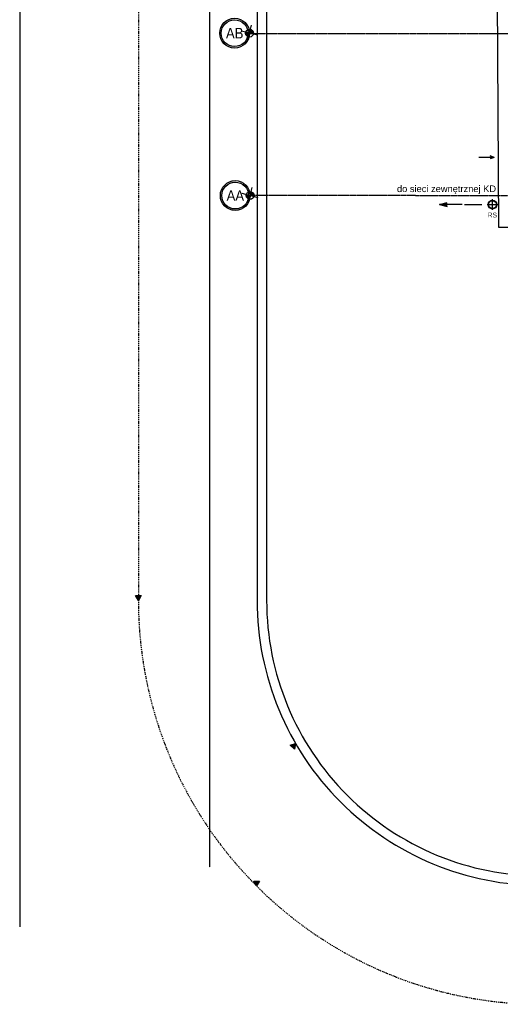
# Model space of a CAD drawing. Header units: inches. Extents: x -281236 to -70395, y 38777 to 102341.
# Tile 59 of 244: x -143804 to -142792, y 46484 to 48555. Entities that reach past the tile are written whole.
import ezdxf
from ezdxf.enums import TextEntityAlignment as Align

# ---------------------------------------------------------------- set-up
doc = ezdxf.new("R2010")
doc.units = ezdxf.units.IN
doc.header["$MEASUREMENT"] = 0
for name, pattern in [('CENTER', [2, 1.25, -0.25, 0.25, -0.25]), ('DASHDOT', [1, 0.5, -0.25, 0, -0.25]), ('DASHED', [0.75, 0.5, -0.25])]:
    doc.linetypes.add(name, pattern=pattern)
doc.layers.get('0').update_dxf_attribs({"color": 101})
for name, color, linetype in [('cokół_widok', 255, 'Continuous'), ('Ins-went-opis', 141, 'Continuous'), ('Ins-wod', 152, 'Continuous'), ('Ins-wod-opis', 155, 'Continuous'), ('Mkd-odpływy', 7, 'Continuous'), ('opis-drogowy', 7, 'Continuous'), ('Os-osie glowne', 8, 'CENTER'), ('Os-osie-opis', 8, 'Continuous'), ('Pzt-chodniki', 8, 'Continuous'), ('Pzt-drogi-hatch', 253, 'Continuous')]:
    doc.layers.add(name, color=color, linetype=linetype)
doc.styles.add('dwg_opis duży', font='ARIAL.TTF', dxfattribs={"width": 0.9})
doc.styles.add('TYTUL2', font='ARIAL.TTF')

# ---------------------------------------------------------------- blocks, each defined once
blk = doc.blocks.new('rura_spustowa')
at = {"layer": 'Ins-wod', "linetype": 'Continuous'}
for p, q in [((-11.2, 0), (11.2, 0)), ((0, -11.2), (0, 11.2))]:
    blk.add_line(p, q, dxfattribs=at)
at = {"layer": 'Ins-wod', "linetype": 'Continuous', "ltscale": 25}
for radius in [9.25, 8.25]:
    blk.add_circle((0, 0), radius, dxfattribs=at)
blk = doc.blocks.new('0630_STRZAŁKA')
at = {"ltscale": 0.5}
for points in [[(0, 0), (-3, -8.6)], [(0, 0), (0, -32.4)], [(0, 0), (3, -8.6)]]:
    blk.add_lwpolyline(points, dxfattribs=at)
blk = doc.blocks.new('_opis_osi')
blk.add_hatch(color=256).paths.add_polyline_path([(32, -32), (28.8, -32, -1), (-28.8, -32), (-32, -32, 1)])
at = {"layer": 'Defpoints'}
h = blk.add_hatch(color=256, dxfattribs=at)
h.paths.add_polyline_path([(-2.2, -8, 0.414214), (8, -2.2), (0, 0)])
h.paths.add_polyline_path([(-8, 2.2), (0, 0), (2.2, 8, 0.414214)])
for radius in [32, 28.8]:
    blk.add_circle((0, -32), radius)
for p, q in [((17.3, -4.6), (-17.3, 4.6)), ((4.6, 17.3), (-4.6, -17.3))]:
    blk.add_line(p, q, dxfattribs=at)
blk.add_circle((0, 0), 8.32, dxfattribs=at)
at = {"style": 'dwg_opis duży', "width": 0.9}
blk.add_attdef('AXNAMEV', text='', height=22.4, rotation=90, dxfattribs=at).set_placement((0, -32), align=Align.MIDDLE_CENTER)

msp = doc.modelspace()

# ---------------------------------------------------------------- hatches: boundary and pattern name
at = {"layer": 'Ins-wod'}
msp.add_hatch(color=256, dxfattribs=at).paths.add_polyline_path([(-142903.45, 48170.51), (-142903.45, 48162.16), (-142919.49, 48166.34)])
at = {"layer": 'opis-drogowy'}
for points in [[(-143547.84, 47343.95), (-143553.84, 47333.56), (-143559.84, 47343.95)], [(-143234.37, 47028.66), (-143223, 47032.5), (-143225.36, 47020.73)], [(-143298.87, 46742.93), (-143304.87, 46732.53), (-143310.87, 46742.93)]]:
    msp.add_hatch(color=7, dxfattribs=at).paths.add_polyline_path(points)

# ---------------------------------------------------------------- linework, layer by layer
at = {"layer": 'cokół_widok'}
for p, q in [((-142811.01, 50483.69), (-142795.21, 48118.99)), ((-142795.21, 48118.99), (-141579.06, 48120.15))]:
    msp.add_line(p, q, dxfattribs=at)
at = {"layer": 'Ins-wod'}
for p, q in [((-142919.49, 48166.34), (-142903.45, 48170.51)), ((-142872.26, 48166.34), (-142919.49, 48166.34)), ((-142919.49, 48166.34), (-142903.45, 48162.16))]:
    msp.add_line(p, q, dxfattribs=at)
at = {"layer": 'Mkd-odpływy', "const_width": 3}
msp.add_lwpolyline([(-142830.15, 48166.34), (-142867.5, 48166.34)], dxfattribs=at)
at = {"layer": 'opis-drogowy', "color": 7}
for points in [[(-143547.84, 47343.95), (-143553.84, 47333.56), (-143559.84, 47343.95), (-143547.84, 47343.95)], [(-143234.37, 47028.66), (-143223, 47032.5), (-143225.36, 47020.73), (-143234.37, 47028.66)], [(-143298.87, 46742.93), (-143304.87, 46732.53), (-143310.87, 46742.93), (-143298.87, 46742.93)]]:
    msp.add_lwpolyline(points, dxfattribs=at)
at = {"layer": 'Os-osie glowne'}
msp.add_line((-138010.88, 48179.92), (-143318.47, 48185.52), dxfattribs=at)
msp.add_lwpolyline([(-143318.47, 48526.7), (-138010.88, 48526.7)], dxfattribs=at)
at = {"layer": 'Pzt-chodniki'}
for p, q in [((-143303.84, 51583.69), (-143303.84, 47333.54)), ((-143283.84, 51583.69), (-143283.84, 47333.54))]:
    msp.add_line(p, q, dxfattribs=at)
at = {"layer": 'Pzt-chodniki', "linetype": 'DASHED', "ltscale": 2}
for p, q in [((-143403.84, 51542.31), (-143403.84, 46772.15)), ((-143803.84, 48673.69), (-143803.84, 46646.89))]:
    msp.add_line(p, q, dxfattribs=at)
at = {"layer": 'Pzt-chodniki'}
for radius in [600, 600, 580, 580]:
    msp.add_arc((-142703.84, 47333.54), radius, 180, 270.00042, dxfattribs=at)
at = {"layer": 'Pzt-drogi-hatch', "linetype": 'DASHDOT', "ltscale": 4}
msp.add_lwpolyline([(-137959.87, 50766.42), (-137959.87, 51503.69, 0.4142136), (-138809.87, 52353.69), (-142703.84, 52353.69, 0.4142136), (-143553.84, 51503.69), (-143553.84, 47333.55, 0.4142152), (-142703.83, 46483.55), (-142355.98, 46483.55)], format="xyb", dxfattribs=at)

# ---------------------------------------------------------------- block references
at = {"layer": 'Ins-went-opis', "rotation": 270}
msp.add_blockref('0630_STRZAŁKA', (-142804.21, 48265.73), dxfattribs=at)
at = {"layer": 'Ins-wod'}
msp.add_blockref('rura_spustowa', (-142808.17, 48166.34), dxfattribs=at)
at = {"layer": 'Os-osie-opis'}
ref = msp.add_blockref('_opis_osi', (-143319.82, 48527.06), dxfattribs=dict(at, xscale=0.9799999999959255, yscale=0.9799999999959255, zscale=0.9799999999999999, rotation=270))
ref.add_attrib('AXNAMEV', 'AB', dxfattribs={"layer": '0', "height": 21.952, "style": 'dwg_opis duży', "width": 0.9}).set_placement((-143351.02, 48527.06), align=Align.MIDDLE_CENTER)
ref = msp.add_blockref('_opis_osi', (-143318.47, 48185.39), dxfattribs=dict(at, xscale=0.9799999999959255, yscale=0.9799999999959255, zscale=0.9799999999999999, rotation=270))
ref.add_attrib('AXNAMEV', 'AA', dxfattribs={"layer": '0', "height": 21.952, "style": 'dwg_opis duży', "width": 0.9}).set_placement((-143349.67, 48185.39), align=Align.MIDDLE_CENTER)

# ---------------------------------------------------------------- texts
at = {"layer": 'Ins-wod', "style": 'TYTUL2'}
msp.add_text('do sieci zewnętrznej KD', height=14, dxfattribs=at).set_placement((-143009.25, 48192.68, 0))
at = {"layer": 'Ins-wod-opis', "style": 'TYTUL2'}
msp.add_text('RS', height=10.212, dxfattribs=at).set_placement((-142808.44, 48144.39), align=Align.MIDDLE)

doc.saveas('drawing.dxf')
